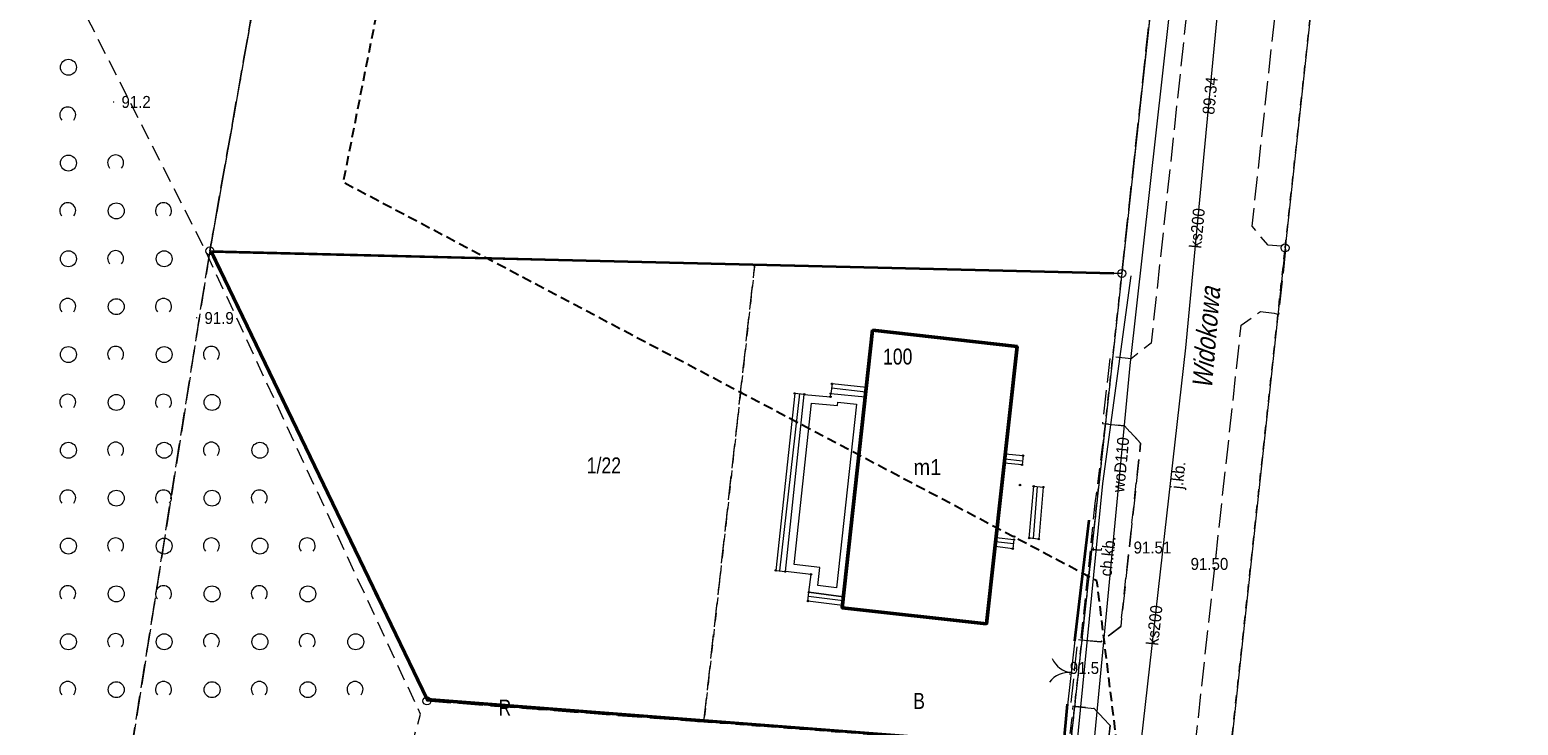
# Model space of a CAD drawing. Header units: metres. Extents: x 6540907 to 6541833, y 5893434 to 5894895.
# Tile 253 of 256: x 6541164 to 6541257, y 5894562 to 5894605. Entities that reach past the tile are written whole.
import ezdxf
from ezdxf.enums import TextEntityAlignment as Align

# ---------------------------------------------------------------- set-up
doc = ezdxf.new("R2010")
doc.units = ezdxf.units.M
doc.header["$MEASUREMENT"] = 0
for name, pattern in [('1.0_0.5', [1.5, 1, -0.5]), ('1.5_0.5', [2, 1.5, -0.5]), ('2', [0.9, 0.6, -0.3]), ('219-500', [0, 0]), ('egkk-500', [2, 1.5, -0.5]), ('egug-500', [1, 0.5, -0.5]), ('otob_500', [0, 0])]:
    doc.linetypes.add(name, pattern=pattern)
doc.layers.get('0').update_dxf_attribs({"color": 2, "linetype": 'CONTINUOUS', "lineweight": 5})
for name, color, linetype, lineweight in [('202-punkt graniczny', 251, 'CONTINUOUS', 9), ('210-oznaczenie konturu użytku gruntowego', 251, 'CONTINUOUS', 9), ('211-numer działki ewidencyjnej', 156, 'CONTINUOUS', 9), ('217-kontur klasyfikacyjny', 251, 'CONTINUOUS', 9), ('218-kontur użytku gruntowego', 251, 'CONTINUOUS', 9), ('219-działka ewidencyjna', 152, 'CONTINUOUS', 18), ('312-budynek ewidencyjny', 251, 'CONTINUOUS', 9), ('312-oznaczenie budynku ewidencyjnego', 251, 'CONTINUOUS', 9), ('312-oznaczenie budynku ewidencyjnego-Atr117', 251, 'CONTINUOUS', 9), ('352-schody', 251, 'CONTINUOUS', 9), ('354-Taras weranda', 251, 'CONTINUOUS', 9), ('994-Nazwa ulicy', 251, 'CONTINUOUS', 9), ('brama', 251, 'CONTINUOUS', 9), ('chodnik', 251, 'CONTINUOUS', 9), ('chodnik-Atr17', 251, 'CONTINUOUS', 9), ('jezdnia', 251, 'CONTINUOUS', 9), ('jezdnia-Atr17', 251, 'CONTINUOUS', 9), ('ogrodzenie trwałe', 251, 'CONTINUOUS', 9), ('pikieta naturalna', 251, 'CONTINUOUS', 9), ('pikieta naturalna-Atr2', 251, 'CONTINUOUS', 9), ('pikieta sztuczna', 251, 'CONTINUOUS', 9), ('pikieta sztuczna-Atr2', 251, 'CONTINUOUS', 9), ('przewód kanalizacyjny', 251, 'CONTINUOUS', 9), ('przewód kanalizacyjny-Atr1', 251, 'CONTINUOUS', 9), ('przewód telekomunikacyjny podziemny', 251, 'CONTINUOUS', 9), ('przewód telekomunikacyjny podziemny-Atr1', 251, 'CONTINUOUS', 9), ('przewód wodociągowy', 251, 'CONTINUOUS', 9), ('przewód wodociągowy-Atr1', 251, 'CONTINUOUS', 9), ('Punkt budynku', 251, 'CONTINUOUS', 9), ('rzędna', 251, 'CONTINUOUS', 9), ('rzędna-Atr2', 251, 'CONTINUOUS', 9), ('zadrzewienie  zakrzewienie', 252, 'CONTINUOUS', 15), ('Zakres', 252, 'CONTINUOUS', 15)]:
    doc.layers.add(name, color=color, linetype=linetype, lineweight=lineweight)
doc.styles.get("Standard").update_dxf_attribs({"font": 'Arial', "width": 0.75})
doc.linetypes.add('902-500', pattern='A,3.75,0,[1,ksztalty.shx,S=0.5,R=0,X=0,Y=0],3.75', length=7.5)

# ---------------------------------------------------------------- blocks, each defined once
blk = doc.blocks.new('PUNKTBUD')
at = {"color": 0}
blk.add_circle((0, 0), 0.045, dxfattribs=at)
blk = doc.blocks.new('202')
at = {"color": 0, "linetype": 'Continuous', "lineweight": 0}
blk.add_circle((0, 0), 0.25, dxfattribs=at)
blk = doc.blocks.new('PW01')
at = {"linetype": 'Continuous', "lineweight": 13}
h = blk.add_hatch(color=0, dxfattribs=at)
edge = h.paths.add_edge_path()
edge.add_arc((0, 0), 0.045, 0, 360)
blk = doc.blocks.new('OK02')
at = {"color": 0, "linetype": 'Continuous', "lineweight": 0}
for centre, start, end in [((-1.5, 0), 0, 60), ((1.5, 0), 120, 180)]:
    blk.add_arc(centre, 1.5, start, end, dxfattribs=at)
blk = doc.blocks.new('OTZK1')
at = {"color": 0, "linetype": 'Continuous'}
blk.add_circle((0, 0), 0.5, dxfattribs=at)
blk = doc.blocks.new('OTZK2')
at = {"color": 0, "linetype": 'Continuous'}
blk.add_arc((0, 0), 0.5, 318.85, 221.162, dxfattribs=at)

msp = doc.modelspace()

# ---------------------------------------------------------------- linework, layer by layer
at = {"layer": '217-kontur klasyfikacyjny', "linetype": 'egkk-500', "lineweight": 18, "flags": 128}
for points in [[(6541174.97, 5894591.28), (6541181.23, 5894626.69)], [(6541181.23, 5894626.69), (6541174.97, 5894591.28)], [(6541232.1, 5894589.87), (6541234.6, 5894612.84)], [(6541169.73, 5894557.97), (6541174.97, 5894591.28)], [(6541174.97, 5894591.28), (6541169.73, 5894557.97)], [(6541188.57, 5894563.08), (6541174.97, 5894591.28)], [(6541174.97, 5894591.28), (6541188.57, 5894563.08)], [(6541205.92, 5894561.77), (6541209.11, 5894590.44)], [(6541209.11, 5894590.44), (6541232.1, 5894589.87)], [(6541205.92, 5894561.77), (6541188.57, 5894563.08)], [(6541188.57, 5894563.08), (6541205.92, 5894561.77)], [(6541228.85, 5894560.04), (6541205.92, 5894561.77)]]:
    msp.add_lwpolyline(points, dxfattribs=at)
at = {"layer": '218-kontur użytku gruntowego', "linetype": 'egug-500', "lineweight": 18, "flags": 128}
for points in [[(6541174.97, 5894591.28), (6541181.23, 5894626.69)], [(6541181.23, 5894626.69), (6541174.97, 5894591.28)], [(6541234.6, 5894612.84), (6541232.1, 5894589.87)], [(6541232.1, 5894589.87), (6541234.6, 5894612.84)], [(6541242.33, 5894591.47), (6541244.68, 5894613.05)], [(6541169.73, 5894557.97), (6541174.97, 5894591.28)], [(6541174.97, 5894591.28), (6541169.73, 5894557.97)], [(6541188.57, 5894563.08), (6541174.97, 5894591.28)], [(6541174.97, 5894591.28), (6541188.57, 5894563.08)], [(6541238.8, 5894558.96), (6541242.33, 5894591.47)], [(6541209.11, 5894590.44), (6541205.92, 5894561.77)], [(6541205.92, 5894561.77), (6541209.11, 5894590.44)], [(6541232.1, 5894589.87), (6541209.11, 5894590.44)], [(6541209.11, 5894590.44), (6541232.1, 5894589.87)], [(6541232.1, 5894589.87), (6541228.85, 5894560.04)], [(6541228.85, 5894560.04), (6541232.1, 5894589.87)], [(6541205.92, 5894561.77), (6541188.57, 5894563.08)], [(6541188.57, 5894563.08), (6541205.92, 5894561.77)], [(6541228.85, 5894560.04), (6541205.92, 5894561.77)], [(6541205.92, 5894561.77), (6541228.85, 5894560.04)]]:
    msp.add_lwpolyline(points, dxfattribs=at)
at = {"layer": '219-działka ewidencyjna', "linetype": '219-500', "lineweight": 18, "flags": 128}
for points in [[(6541181.23, 5894626.69), (6541174.97, 5894591.28)], [(6541234.6, 5894612.84), (6541232.1, 5894589.87)], [(6541244.68, 5894613.05), (6541242.33, 5894591.47)], [(6541232.1, 5894589.87), (6541174.97, 5894591.28)], [(6541188.57, 5894563.08), (6541174.97, 5894591.28)], [(6541242.33, 5894591.47), (6541238.8, 5894558.96)], [(6541232.1, 5894589.87), (6541228.85, 5894560.04)], [(6541228.85, 5894560.04), (6541188.57, 5894563.08)]]:
    msp.add_lwpolyline(points, dxfattribs=at)
at = {"layer": '312-budynek ewidencyjny', "linetype": 'Continuous', "lineweight": 50, "flags": 128}
for points in [[(6541214.58, 5894568.91), (6541216.49, 5894586.31)], [(6541216.49, 5894586.31), (6541225.54, 5894585.3)], [(6541225.54, 5894585.3), (6541223.63, 5894567.91)], [(6541223.63, 5894567.91), (6541214.58, 5894568.91)]]:
    msp.add_lwpolyline(points, dxfattribs=at)
at = {"layer": '352-schody', "linetype": 'Continuous', "lineweight": 18, "flags": 128}
for points in [[(6541213.95, 5894582.95), (6541213.87, 5894582.34), (6541216.03, 5894582.13), (6541216.1, 5894582.73)], [(6541213.95, 5894582.95), (6541213.87, 5894582.34), (6541216.03, 5894582.13), (6541216.1, 5894582.73)], [(6541210.42, 5894571.26), (6541211.03, 5894571.19), (6541212.21, 5894582.29), (6541211.61, 5894582.35)], [(6541210.42, 5894571.26), (6541211.03, 5894571.19), (6541212.21, 5894582.29), (6541211.61, 5894582.35)], [(6541224.8, 5894578.56), (6541225.91, 5894578.45), (6541225.85, 5894577.87), (6541224.74, 5894577.98)], [(6541224.8, 5894578.56), (6541225.91, 5894578.45), (6541225.85, 5894577.87), (6541224.74, 5894577.98)], [(6541226.58, 5894576.53), (6541227.18, 5894576.48), (6541226.9, 5894573.22), (6541226.3, 5894573.28)], [(6541226.58, 5894576.53), (6541227.18, 5894576.48), (6541226.9, 5894573.22), (6541226.3, 5894573.28)], [(6541224.22, 5894573.32), (6541225.34, 5894573.19), (6541225.27, 5894572.62), (6541224.16, 5894572.75)], [(6541224.22, 5894573.32), (6541225.34, 5894573.19), (6541225.27, 5894572.62), (6541224.16, 5894572.75)], [(6541212.5, 5894569.89), (6541214.66, 5894569.61), (6541214.6, 5894569.06), (6541212.44, 5894569.34)], [(6541212.5, 5894569.89), (6541214.66, 5894569.61), (6541214.6, 5894569.06), (6541212.44, 5894569.34)]]:
    msp.add_lwpolyline(points, close=True, dxfattribs=at)
for points in [[(6541210.667, 5894571.232), (6541211.939, 5894582.317)], [(6541213.917, 5894582.701), (6541216.067, 5894582.451)], [(6541225.875, 5894578.114), (6541224.766, 5894578.229)], [(6541226.557, 5894573.254), (6541226.828, 5894576.509)], [(6541224.194, 5894573.071), (6541225.311, 5894572.954)], [(6541212.473, 5894569.645), (6541214.634, 5894569.37)]]:
    msp.add_lwpolyline(points, dxfattribs=at)
at = {"layer": '354-Taras weranda', "color": 0, "lineweight": 18}
for p, q in [((6541211.03, 5894571.19), (6541212.21, 5894582.29)), ((6541212.21, 5894582.29), (6541213.85, 5894582.14)), ((6541213.85, 5894582.14), (6541213.87, 5894582.34)), ((6541213.87, 5894582.34), (6541216.03, 5894582.13)), ((6541216.03, 5894582.13), (6541214.66, 5894569.61)), ((6541211.58, 5894571.632), (6541212.655, 5894581.747)), ((6541212.655, 5894581.747), (6541214.298, 5894581.597)), ((6541215.478, 5894581.682), (6541214.219, 5894570.171)), ((6541214.298, 5894581.597), (6541214.318, 5894581.794)), ((6541214.318, 5894581.794), (6541215.478, 5894581.682)), ((6541213.184, 5894571.451), (6541211.58, 5894571.632)), ((6541212.63, 5894571.01), (6541211.03, 5894571.19)), ((6541212.5, 5894569.89), (6541212.63, 5894571.01)), ((6541213.053, 5894570.322), (6541213.184, 5894571.451)), ((6541214.66, 5894569.61), (6541212.5, 5894569.89)), ((6541214.219, 5894570.171), (6541213.053, 5894570.322))]:
    msp.add_line(p, q, dxfattribs=at)
at = {"layer": 'brama', "linetype": 'otob_500', "lineweight": 18, "flags": 128}
msp.add_lwpolyline([(6541228.71, 5894562.82), (6541229.17, 5894566.89)], dxfattribs=at)
at = {"layer": 'chodnik', "linetype": '1.0_0.5', "lineweight": 18, "flags": 128}
for points in [[(6541230.42, 5894575.47), (6541229.52, 5894566.89), (6541230.79, 5894566.79), (6541232.03, 5894567.75), (6541233.28, 5894579.24), (6541232.26, 5894580.31), (6541231.06, 5894580.44)], [(6541228.38, 5894556.94), (6541217.15, 5894548.37), (6541210.23, 5894547.74), (6541210.46, 5894545.73), (6541211.95, 5894543.25), (6541217.09, 5894543.7), (6541219.21, 5894543.81), (6541223.89, 5894544.49), (6541227.62, 5894546.47), (6541229.31, 5894549.13), (6541230.42, 5894553.01), (6541230.85, 5894556.73), (6541231.36, 5894561.53), (6541230.37, 5894562.61), (6541229.04, 5894562.75)]]:
    msp.add_lwpolyline(points, close=True, dxfattribs=at)
at = {"layer": 'jezdnia', "linetype": '1.5_0.5', "lineweight": 18, "flags": 128}
for points in [[(6541252.14, 5894619.39), (6541251.57, 5894620.09), (6541251.75, 5894621.65), (6541252.51, 5894622.22), (6541253.83, 5894634.15), (6541255.09, 5894635.06), (6541256.13, 5894634.95), (6541256.54, 5894638.48), (6541254.3, 5894638.69), (6541254.32, 5894638.94), (6541244.44, 5894646.81), (6541243.77, 5894647.18), (6541242.99, 5894647.23), (6541242.3, 5894647.01), (6541241.53, 5894647.87), (6541241.06, 5894648.72), (6541240.95, 5894648.89), (6541237.44, 5894646.86), (6541237.54, 5894646.71), (6541237.95, 5894645.96), (6541237.72, 5894644.57), (6541230.87, 5894640.84), (6541229.94, 5894632.68), (6541228.71, 5894631.76), (6541227.85, 5894631.83), (6541227.7, 5894631.85), (6541227.31, 5894628.29), (6541227.47, 5894628.27), (6541228.29, 5894628.18), (6541229.3, 5894626.95), (6541228.96, 5894623.73), (6541236.96, 5894613.64), (6541233.94, 5894585.5), (6541232.68, 5894584.52), (6541231.56, 5894584.63), (6541231.36, 5894584.66), (6541230.88, 5894580.47), (6541231.06, 5894580.44), (6541232.26, 5894580.31), (6541233.28, 5894579.24), (6541232.03, 5894567.75), (6541230.79, 5894566.79), (6541229.52, 5894566.89), (6541229.34, 5894566.92), (6541228.88, 5894562.81), (6541229.04, 5894562.75), (6541230.37, 5894562.61), (6541231.36, 5894561.53), (6541230.85, 5894556.73), (6541230.42, 5894553.01), (6541229.31, 5894549.13), (6541227.62, 5894546.47), (6541223.89, 5894544.49), (6541219.21, 5894543.81), (6541218.57, 5894537.17), (6541228.82, 5894537.01), (6541234.58, 5894536.45), (6541240.93, 5894535.38), (6541247.64, 5894533.53), (6541255.1, 5894531.04), (6541263.31, 5894527.25), (6541266.58, 5894525.4), (6541276.41, 5894518.92), (6541278.26, 5894516.93), (6541279.37, 5894513.72), (6541279.4, 5894510.1), (6541278.1, 5894506.77), (6541276.23, 5894504.53), (6541280.38, 5894500.96), (6541283.02, 5894504.08), (6541285.89, 5894506.27), (6541289.7, 5894507.46), (6541293.72, 5894506.94), (6541295.78, 5894506.04), (6541298.18, 5894504.6), (6541306.06, 5894499.2), (6541322.147, 5894488.17)], [(6541332.686, 5894488.17), (6541301.62, 5894509.44), (6541298.45, 5894512.55), (6541296.85, 5894515.86), (6541297.05, 5894520.36), (6541298.87, 5894524), (6541302.53, 5894528.98), (6541306.03, 5894533.76), (6541307.53, 5894533.94), (6541308.19, 5894533.47), (6541310.66, 5894536.83), (6541310, 5894537.28), (6541309.75, 5894538.74), (6541316.92, 5894548.49), (6541330.45, 5894566.83), (6541332.05, 5894567.03), (6541332.88, 5894566.45), (6541335.33, 5894569.78), (6541334.53, 5894570.37), (6541334.26, 5894572), (6541344.86, 5894586.41), (6541346.5, 5894586.64), (6541347.33, 5894586.04), (6541349.78, 5894589.34), (6541348.93, 5894589.93), (6541348.67, 5894591.54), (6541354.2, 5894599.04), (6541355.83, 5894599.25), (6541356.67, 5894598.65), (6541356.98, 5894598.55), (6541359.17, 5894601.51), (6541358.97, 5894601.81), (6541358.16, 5894602.4), (6541357.88, 5894603.99), (6541362.19, 5894609.82), (6541374.17, 5894613.25), (6541381.17, 5894622.69), (6541376.33, 5894633.42), (6541362.71, 5894632.15), (6541350.01, 5894614.9), (6541350.05, 5894602.61), (6541339.45, 5894588.23), (6541337.85, 5894588.03), (6541337.01, 5894588.61), (6541334.68, 5894585.46), (6541335.45, 5894584.88), (6541335.8, 5894583.31), (6541317.36, 5894558.3), (6541311.98, 5894550.93), (6541298.08, 5894532.14), (6541297.12, 5894530.81), (6541294.37, 5894527.13), (6541291.53, 5894524.24), (6541287.56, 5894522.63), (6541282.76, 5894523.02), (6541279.28, 5894524.96), (6541270.64, 5894530.64), (6541262.12, 5894535.18), (6541251.98, 5894539.1), (6541243.34, 5894541.64), (6541239.78, 5894543.53), (6541236.87, 5894546.98), (6541235.88, 5894552.26), (6541236.6, 5894559.31), (6541239.58, 5894586.62), (6541240.78, 5894587.48), (6541241.64, 5894587.37), (6541241.94, 5894587.3), (6541242.4, 5894591.56), (6541242.18, 5894591.57), (6541241.26, 5894591.65), (6541240.26, 5894592.83), (6541241.69, 5894605.99), (6541242.94, 5894606.97), (6541243.85, 5894606.9), (6541244.37, 5894611.15), (6541244.49, 5894611.14), (6541244.37, 5894611.15), (6541243.39, 5894611.28), (6541242.37, 5894612.49), (6541242.59, 5894614.78), (6541246.72, 5894617.88), (6541248.29, 5894617.64), (6541248.96, 5894616.81), (6541252.14, 5894619.39)]]:
    msp.add_lwpolyline(points, dxfattribs=at)
at = {"layer": 'ogrodzenie trwałe', "linetype": '902-500', "lineweight": 35, "flags": 128}
for points in [[(6541175.07, 5894591.25), (6541188.59, 5894563.21), (6541228.45, 5894560.15), (6541228.7, 5894562.88)], [(6541175.07, 5894591.25), (6541231.59, 5894589.88)], [(6541230.04, 5894574.41), (6541229.14, 5894566.84)]]:
    msp.add_lwpolyline(points, dxfattribs=at)
at = {"layer": 'przewód kanalizacyjny', "linetype": 'Continuous', "lineweight": 18, "flags": 128}
msp.add_lwpolyline([(6541231.53, 5894544.72), (6541231.6, 5894545.31), (6541236.11, 5894585.2), (6541237.47, 5894599.55), (6541238.92, 5894614.93), (6541240.9, 5894635.81)], dxfattribs=at)
at = {"layer": 'przewód telekomunikacyjny podziemny', "linetype": 'Continuous', "lineweight": 18, "flags": 128}
msp.add_lwpolyline([(6541232.66, 5894589.72), (6541230.89, 5894576.7), (6541229.21, 5894559.74), (6541228.51, 5894556.42)], dxfattribs=at)
at = {"layer": 'przewód wodociągowy', "linetype": 'Continuous', "lineweight": 18, "flags": 128}
msp.add_lwpolyline([(6541230.1, 5894557.59), (6541232.63, 5894584.1), (6541235.9, 5894613.46), (6541236.44, 5894615.96), (6541228.92, 5894625.32), (6541229.99, 5894637.89), (6541230.06, 5894638.39), (6541230.26, 5894638.98), (6541230.29, 5894639.32), (6541230.39, 5894640.07), (6541230.42, 5894640.35)], dxfattribs=at)
at = {"layer": 'zadrzewienie  zakrzewienie', "linetype": '1.0_0.5', "lineweight": 18, "flags": 128}
msp.add_lwpolyline([(6541104.02, 5894605.79), (6541104.39, 5894604.74), (6541124.11, 5894589.37), (6541143.83, 5894574.01), (6541150.13, 5894569.09), (6541159.93, 5894548.77), (6541136.02, 5894516.7), (6541142.3, 5894516.92), (6541149.96, 5894522.93), (6541156.44, 5894528.19), (6541161.61, 5894531.33), (6541163.77, 5894542.22), (6541175.16, 5894539.79), (6541184.75, 5894549.63), (6541188.16, 5894562.26), (6541174.58, 5894591.54), (6541157.29, 5894625.58), (6541109.14, 5894626.29), (6541113.54, 5894620.29)], close=True, dxfattribs=at)
at = {"layer": 'Zakres', "linetype": '2', "lineweight": 25, "flags": 128}
msp.add_lwpolyline([(6540930.81, 5894635.71), (6540952.62, 5894601.07), (6541020.61, 5894646.61), (6541060.25, 5894653.6), (6541133.37, 5894575.35), (6541132.66, 5894490.36), (6541235.67, 5894528.91), (6541230.54, 5894570.6), (6541183.33, 5894595.57), (6541196.93, 5894664.31), (6541212.33, 5894670.08), (6541232.27, 5894677.4), (6541273.87, 5894666.3), (6541300.52, 5894668.1), (6541358.25, 5894655.91), (6541525.85, 5894564.12), (6541649.47, 5894550.16), (6541682.61, 5894587.198)], dxfattribs=at)

# ---------------------------------------------------------------- block references
at = {"layer": '202-punkt graniczny', "linetype": 'Continuous', "lineweight": 18}
for p in [(6541174.97, 5894591.28), (6541242.33, 5894591.47), (6541232.1, 5894589.87), (6541188.57, 5894563.08)]:
    msp.add_blockref('202', p, dxfattribs=at)
at = {"layer": 'brama', "linetype": 'Continuous', "lineweight": 18, "rotation": 83.55199999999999}
msp.add_blockref('OK02', (6541228.94, 5894564.855), dxfattribs=at)
at = {"layer": 'pikieta naturalna', "linetype": 'Continuous', "lineweight": 13}
for p in [(6541168.94, 5894600.61), (6541174.14, 5894587.09), (6541228.84, 5894564.77)]:
    msp.add_blockref('PW01', p, dxfattribs=at)
at = {"layer": 'pikieta sztuczna', "linetype": 'Continuous', "lineweight": 13}
for p in [(6541232.6, 5894572.86), (6541238, 5894572.27)]:
    msp.add_blockref('PW01', p, dxfattribs=at)
at = {"layer": 'Punkt budynku', "linetype": 'Continuous', "lineweight": 18}
for p in [(6541216.49, 5894586.31), (6541225.54, 5894585.3), (6541213.95, 5894582.95), (6541211.61, 5894582.35), (6541212.21, 5894582.29), (6541213.85, 5894582.14), (6541213.87, 5894582.34), (6541216.03, 5894582.13), (6541216.1, 5894582.73), (6541224.8, 5894578.56), (6541225.91, 5894578.45), (6541224.74, 5894577.98), (6541225.85, 5894577.87), (6541225.72, 5894576.61), (6541226.58, 5894576.53), (6541227.18, 5894576.48), (6541224.16, 5894572.75), (6541224.22, 5894573.32), (6541225.27, 5894572.62), (6541225.34, 5894573.19), (6541225.36, 5894573.38), (6541226.3, 5894573.28), (6541226.9, 5894573.22), (6541210.42, 5894571.26), (6541211.03, 5894571.19), (6541212.63, 5894571.01), (6541212.5, 5894569.89), (6541212.44, 5894569.34), (6541214.58, 5894568.91), (6541214.6, 5894569.06), (6541214.66, 5894569.61), (6541223.63, 5894567.91)]:
    msp.add_blockref('PUNKTBUD', p, dxfattribs=at)
at = {"layer": 'rzędna', "linetype": 'Continuous', "lineweight": 18}
msp.add_blockref('PW01', (6541237.47, 5894599.55), dxfattribs=at)
at = {"layer": 'zadrzewienie  zakrzewienie', "linetype": 'Continuous', "lineweight": 18}
for name, p in [('OTZK1', (6541166.106, 5894602.786)), ('OTZK2', (6541166.064, 5894599.797)), ('OTZK1', (6541166.106, 5894596.786)), ('OTZK2', (6541169.064, 5894596.797)), ('OTZK2', (6541166.064, 5894593.797)), ('OTZK1', (6541169.106, 5894593.786)), ('OTZK2', (6541172.064, 5894593.797)), ('OTZK1', (6541166.106, 5894590.786)), ('OTZK2', (6541169.064, 5894590.797)), ('OTZK1', (6541172.106, 5894590.786)), ('OTZK2', (6541166.064, 5894587.797)), ('OTZK1', (6541169.106, 5894587.786)), ('OTZK2', (6541172.064, 5894587.797)), ('OTZK1', (6541166.106, 5894584.786)), ('OTZK2', (6541169.064, 5894584.797)), ('OTZK1', (6541172.106, 5894584.786)), ('OTZK2', (6541175.064, 5894584.797)), ('OTZK2', (6541166.064, 5894581.797)), ('OTZK1', (6541169.106, 5894581.786)), ('OTZK2', (6541172.064, 5894581.797)), ('OTZK1', (6541175.106, 5894581.786)), ('OTZK1', (6541166.106, 5894578.786)), ('OTZK2', (6541169.064, 5894578.797)), ('OTZK1', (6541172.106, 5894578.786)), ('OTZK2', (6541175.064, 5894578.797)), ('OTZK1', (6541178.106, 5894578.786)), ('OTZK2', (6541166.064, 5894575.797)), ('OTZK1', (6541169.106, 5894575.786)), ('OTZK2', (6541172.064, 5894575.797)), ('OTZK1', (6541175.106, 5894575.786)), ('OTZK2', (6541178.064, 5894575.797)), ('OTZK1', (6541166.106, 5894572.786)), ('OTZK2', (6541169.064, 5894572.797)), ('OTZK1', (6541172.106, 5894572.786)), ('OTZK2', (6541175.064, 5894572.797)), ('OTZK1', (6541178.106, 5894572.786)), ('OTZK2', (6541181.064, 5894572.797)), ('OTZK2', (6541166.064, 5894569.797)), ('OTZK1', (6541169.106, 5894569.786)), ('OTZK2', (6541172.064, 5894569.797)), ('OTZK1', (6541175.106, 5894569.786)), ('OTZK2', (6541178.064, 5894569.797)), ('OTZK1', (6541181.106, 5894569.786)), ('OTZK1', (6541166.106, 5894566.786)), ('OTZK2', (6541169.064, 5894566.797)), ('OTZK1', (6541172.106, 5894566.786)), ('OTZK2', (6541175.064, 5894566.797)), ('OTZK1', (6541178.106, 5894566.786)), ('OTZK2', (6541181.064, 5894566.797)), ('OTZK1', (6541184.106, 5894566.786)), ('OTZK2', (6541166.064, 5894563.797)), ('OTZK1', (6541169.106, 5894563.786)), ('OTZK2', (6541172.064, 5894563.797)), ('OTZK1', (6541175.106, 5894563.786)), ('OTZK2', (6541178.064, 5894563.797)), ('OTZK1', (6541181.106, 5894563.786)), ('OTZK2', (6541184.064, 5894563.797))]:
    msp.add_blockref(name, p, dxfattribs=at)

# ---------------------------------------------------------------- texts
at = {"layer": '210-oznaczenie konturu użytku gruntowego', "linetype": 'Continuous', "lineweight": 18, "width": 0.79}
for s, p in [('B', (6541219.03, 5894562.58)), ('R', (6541193.05, 5894562.16))]:
    msp.add_text(s, height=1, dxfattribs=at).set_placement(p)
at = {"layer": '211-numer działki ewidencyjnej', "linetype": 'Continuous', "lineweight": 18, "width": 0.79}
msp.add_text('1/22', height=1, dxfattribs=at).set_placement((6541198.58, 5894578.34), align=Align.TOP_LEFT)
at = {"layer": '312-oznaczenie budynku ewidencyjnego', "linetype": 'Continuous', "lineweight": 18, "width": 0.79}
msp.add_text('100', height=1, dxfattribs=at).set_placement((6541217.14, 5894584.16))
at = {"layer": '312-oznaczenie budynku ewidencyjnego-Atr117', "width": 0.9}
msp.add_text('m1', height=1, dxfattribs=at).set_placement((6541219.92, 5894577.73), align=Align.MIDDLE_CENTER)
at = {"layer": '994-Nazwa ulicy', "linetype": 'Continuous', "lineweight": 25, "oblique": 15, "width": 0.79}
msp.add_text('Widokowa', height=1.25, rotation=85.159, dxfattribs=at).set_placement((6541237.74, 5894582.59))
at = {"layer": 'chodnik-Atr17', "width": 0.9}
msp.add_text('ch.kb.', height=0.75, rotation=83.791, dxfattribs=at).set_placement((6541231.45, 5894570.86))
at = {"layer": 'jezdnia-Atr17', "width": 0.9}
msp.add_text('j.kb.', height=0.75, rotation=83.773, dxfattribs=at).set_placement((6541235.91, 5894576.33))
msp.add_text('j.kb.', height=0.75, rotation=83.773, dxfattribs=at).set_placement((6541235.91, 5894576.33))
at = {"layer": 'pikieta naturalna-Atr2', "width": 0.9}
for s, p in [('91.2', (6541169.43, 5894600.24)), ('91.9', (6541174.63, 5894586.7)), ('91.5', (6541228.84, 5894564.77))]:
    msp.add_text(s, height=0.75, dxfattribs=at).set_placement(p)
at = {"layer": 'pikieta sztuczna-Atr2', "width": 0.9}
for s, p in [('91.51', (6541232.84, 5894572.32)), ('91.50', (6541236.41, 5894571.29))]:
    msp.add_text(s, height=0.75, dxfattribs=at).set_placement(p)
at = {"layer": 'przewód kanalizacyjny-Atr1', "width": 0.9}
for rotation, p in [(84.586, (6541236.7, 5894591.45)), (83.549, (6541234, 5894566.57))]:
    msp.add_text('ks200', height=0.75, rotation=rotation, dxfattribs=at).set_placement(p, align=Align.MIDDLE_LEFT)
at = {"layer": 'przewód telekomunikacyjny podziemny-Atr1', "width": 0.9}
msp.add_text('t', height=0.75, rotation=84.343, dxfattribs=at).set_placement((6541230.47, 5894572.44), align=Align.MIDDLE_LEFT)
at = {"layer": 'przewód wodociągowy-Atr1', "width": 0.9}
msp.add_text('woD110', height=0.75, rotation=84.548, dxfattribs=at).set_placement((6541231.87, 5894576.16), align=Align.MIDDLE_LEFT)
at = {"layer": 'rzędna-Atr2', "width": 0.9}
msp.add_text('89.34', height=0.75, rotation=84.614, dxfattribs=at).set_placement((6541237.89, 5894599.8))

doc.saveas('drawing.dxf')
